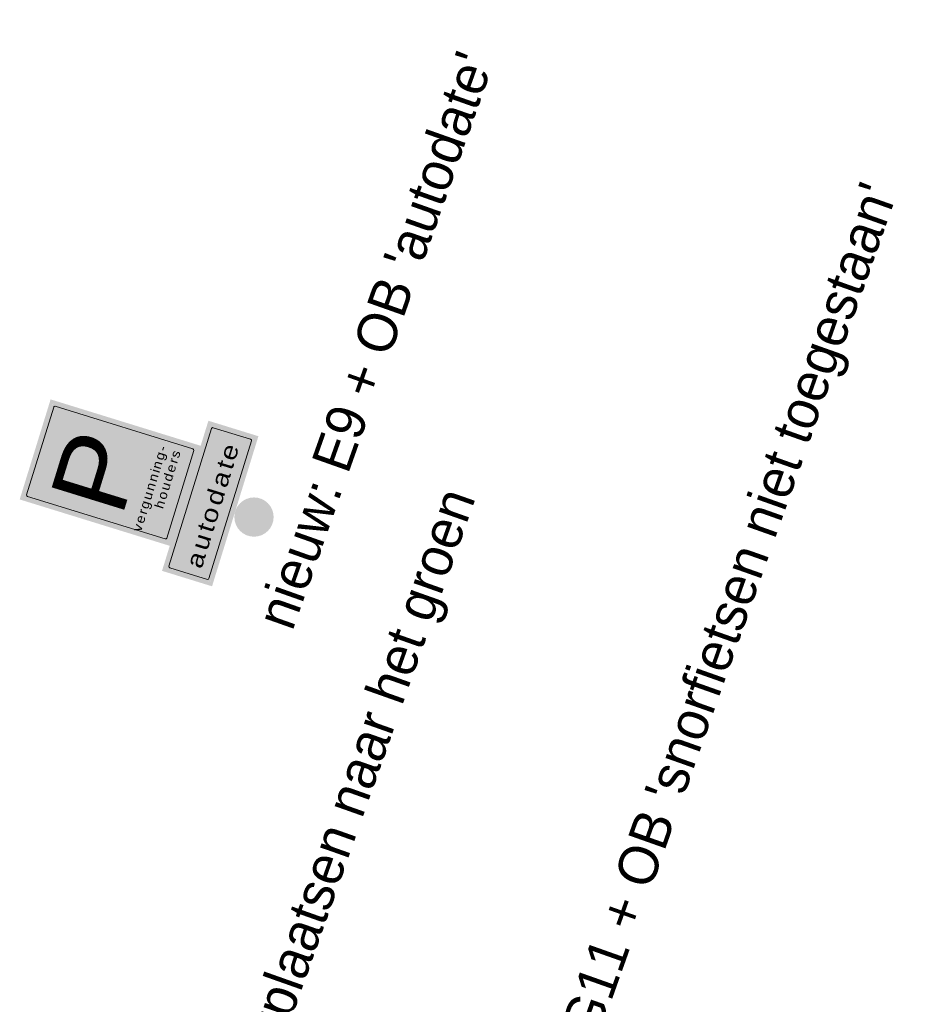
# Model space of a CAD drawing. Header units: metres. Extents: x 136326 to 138181, y 453212 to 454732.
# Tile 44 of 55: x 136703 to 136720, y 454207 to 454226. Entities that reach past the tile are written whole.
import ezdxf

# ---------------------------------------------------------------- set-up
doc = ezdxf.new("R2010")
doc.units = ezdxf.units.M
doc.layers.add('-DR-nw-inr-bebording-txt', color=2, linetype='Continuous')
doc.layers.add('mob_bebording', color=7, linetype='Continuous', lineweight=0)
doc.styles.add('eurostile', font='txt')
doc.styles.add('Style-Verkeersborden', font='Verkeersborden.shx')

# ---------------------------------------------------------------- blocks, each defined once
blk = doc.blocks.new('bord_OB-L-WG-1R')
at = {"layer": 'mob_bebording', "linetype": 'Continuous', "lineweight": 0}
h = blk.add_hatch(color=254, dxfattribs=at)
h.paths.add_polyline_path([(0.2999999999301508, -0.2000000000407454), (-0.2999999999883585, -0.19999999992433), (-0.3000000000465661, 5.820766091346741e-11), (5.820766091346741e-11, -2.91038304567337e-11), (0.3000000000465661, -2.91038304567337e-11)])
h.paths.add_polyline_path([(-0.2899999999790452, -0.1749999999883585), (-0.2899999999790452, -0.02499999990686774, -0.414213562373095), (-0.2750000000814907, -0.009999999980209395), (0.2749999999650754, -0.01000000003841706, -0.414213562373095), (0.2899999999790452, -0.02500000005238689), (0.2899999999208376, -0.1750000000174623, -0.414213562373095), (0.2749999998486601, -0.1900000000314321), (-0.2749999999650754, -0.1899999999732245, -0.414213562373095)], flags=17)
h = blk.add_hatch(color=7, dxfattribs=at)
h.paths.add_polyline_path([(-0.2750000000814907, -0.1899999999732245), (0.2749999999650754, -0.1900000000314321, 0.414213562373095), (0.2899999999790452, -0.1750000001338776), (0.2899999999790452, -0.02500000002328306, 0.414213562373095), (0.2749999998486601, -0.01000000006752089), (-0.2749999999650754, -0.009999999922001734, 0.414213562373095), (-0.2899999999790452, -0.02500000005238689), (-0.2899999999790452, -0.1750000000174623, 0.414213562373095)])
h.paths.add_polyline_path([(-0.279999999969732, -0.1750000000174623), (-0.279999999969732, -0.02499999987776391, -0.414213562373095), (-0.2750000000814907, -0.01999999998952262), (0.2750000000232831, -0.02000000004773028, -0.414213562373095), (0.279999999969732, -0.02499999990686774), (0.2799999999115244, -0.1750000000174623, -0.414213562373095), (0.2749999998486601, -0.1799999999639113), (-0.2749999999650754, -0.1799999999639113, -0.414213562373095)])
h = blk.add_hatch(color=254, dxfattribs=at)
edge = h.paths.add_edge_path()
edge.add_line((-0.2750000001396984, -0.1799999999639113), (0.2749999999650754, -0.1800000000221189))
edge.add_arc((0.2749999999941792, -0.1750000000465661), 0.004999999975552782, 269.9999996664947, 359.9999996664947)
edge.add_line((0.279999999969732, -0.17500000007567), (0.279999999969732, -0.02500000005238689))
edge.add_arc((0.2749999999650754, -0.02500000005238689), 0.005000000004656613, 0, 90)
edge.add_line((0.2749999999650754, -0.02000000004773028), (-0.2749999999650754, -0.01999999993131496))
edge.add_arc((-0.2749999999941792, -0.02500000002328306), 0.005000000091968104, 89.99999966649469, 179.9999996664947)
edge.add_line((-0.2800000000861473, -0.02499999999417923), (-0.2800000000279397, -0.1749999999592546))
edge.add_arc((-0.2750000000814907, -0.1750000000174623), 0.004999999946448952, 179.9999993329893, 269.9999993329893)
at = {"layer": 'mob_bebording', "color": 254, "linetype": 'Continuous', "lineweight": 0, "flags": 128}
blk.add_lwpolyline([(-0.2750000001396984, -0.1799999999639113), (0.2749999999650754, -0.1800000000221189, 0.414213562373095), (0.279999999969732, -0.17500000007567), (0.279999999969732, -0.02500000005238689, 0.414213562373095), (0.2749999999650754, -0.02000000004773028), (-0.2749999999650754, -0.01999999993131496, 0.414213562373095), (-0.2800000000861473, -0.02499999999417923), (-0.2800000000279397, -0.1749999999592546, 0.414213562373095)], format="xyb", close=True, dxfattribs=at)
at = {"layer": 'mob_bebording', "color": 7, "linetype": 'Continuous', "lineweight": 0, "insert": (5.820766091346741e-11, -0.110833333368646), "char_height": 0.06499999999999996, "attachment_point": 5, "line_spacing_factor": 0.84, "style": 'Style-Verkeersborden'}
blk.add_mtext('\\H1x;\\W1.23077;\\T1.205;autodate', dxfattribs=at)
blk = doc.blocks.new('bord_E09')
at = {"layer": 'mob_bebording', "linetype": 'Continuous', "lineweight": 0}
h = blk.add_hatch(color=170, dxfattribs=at)
h.paths.add_polyline_path([(5.820766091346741e-11, 2.91038304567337e-11), (-0.2000000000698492, 1.455191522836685e-10), (-0.2000000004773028, 0.6000000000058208), (0.1999999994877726, 0.6000000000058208), (0.2000000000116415, 2.91038304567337e-11)])
h.paths.add_polyline_path([(-0.1750000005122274, 0.5900000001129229), (0.1749999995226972, 0.5900000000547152, -0.414213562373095), (0.189999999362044, 0.5750000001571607), (0.189999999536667, 0.02500000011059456, -0.414213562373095), (0.1749999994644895, 0.01000000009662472), (-0.1750000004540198, 0.009999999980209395, -0.414213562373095), (-0.1900000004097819, 0.02500000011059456), (-0.1900000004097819, 0.5749999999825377, -0.414213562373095)], flags=17)
h = blk.add_hatch(color=254, dxfattribs=at)
h.paths.add_polyline_path([(-0.1750000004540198, 0.5899999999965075, 0.414213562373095), (-0.1900000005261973, 0.575000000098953), (-0.1900000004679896, 0.02499999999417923, 0.414213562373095), (-0.1750000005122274, 0.01000000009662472), (0.1749999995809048, 0.01000000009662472, 0.414213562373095), (0.189999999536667, 0.02500000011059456), (0.1899999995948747, 0.575000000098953, 0.414213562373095), (0.1749999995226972, 0.5900000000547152)])
h.paths.add_polyline_path([(0.1749999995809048, 0.5800000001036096, -0.414213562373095), (0.1799999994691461, 0.575000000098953), (0.1799999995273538, 0.02500000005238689, -0.414213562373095), (0.1749999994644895, 0.02000000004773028), (-0.1750000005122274, 0.01999999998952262, -0.414213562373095), (-0.180000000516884, 0.02500000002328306), (-0.1800000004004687, 0.5750000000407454, -0.414213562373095), (-0.1750000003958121, 0.5800000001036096)])
h = blk.add_hatch(color=170, dxfattribs=at)
edge = h.paths.add_edge_path()
edge.add_line((-0.1800000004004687, 0.575000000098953), (-0.1800000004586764, 0.02500000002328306))
edge.add_arc((-0.1750000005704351, 0.0249999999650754), 0.004999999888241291, 179.9999993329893, 269.9999993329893)
edge.add_line((-0.1750000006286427, 0.02000000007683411), (0.1749999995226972, 0.02000000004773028))
edge.add_arc((0.1749999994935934, 0.02500000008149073), 0.005000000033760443, 270.0000003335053, 360.0000003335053)
edge.add_line((0.1799999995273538, 0.02500000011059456), (0.1799999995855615, 0.5750000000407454))
edge.add_arc((0.1749999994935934, 0.5750000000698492), 0.005000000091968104, 359.9999996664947, 449.9999996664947)
edge.add_line((0.1749999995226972, 0.5800000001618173), (-0.1750000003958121, 0.5799999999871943))
edge.add_arc((-0.1750000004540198, 0.5750000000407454), 0.004999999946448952, 89.99999933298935, 179.9999993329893)
at = {"layer": 'mob_bebording', "color": 5, "linetype": 'Continuous', "lineweight": 0, "flags": 128}
blk.add_lwpolyline([(-0.1800000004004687, 0.575000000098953), (-0.1800000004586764, 0.02500000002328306, 0.414213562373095), (-0.1750000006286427, 0.02000000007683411), (0.1749999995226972, 0.02000000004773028, 0.414213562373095), (0.1799999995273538, 0.02500000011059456), (0.1799999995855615, 0.5750000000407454, 0.414213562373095), (0.1749999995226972, 0.5800000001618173), (-0.1750000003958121, 0.5799999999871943, 0.414213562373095)], format="xyb", close=True, dxfattribs=at)
at = {"layer": 'mob_bebording', "color": 254, "linetype": 'Continuous', "lineweight": 0, "style": 'Style-Verkeersborden'}
for s, insert, char_height, attachment_point, line_spacing_factor in [('\\H1x;\\W1.10345;\\T1.000;P', (-0.01207031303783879, 0.3516666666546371), 0.2899999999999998, 5, 0.6), ('\\H1x;\\W1.14286;\\T1.215;vergunning-\\Phouders', (0.159999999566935, 0.1550000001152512), 0.03499999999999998, 3, 0.9300000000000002)]:
    blk.add_mtext(s, dxfattribs=dict(at, insert=insert, char_height=char_height, attachment_point=attachment_point, line_spacing_factor=line_spacing_factor))

msp = doc.modelspace()

# ---------------------------------------------------------------- hatches: boundary and pattern name
at = {"layer": 'mob_bebording', "linetype": 'Continuous', "lineweight": 0}
h = msp.add_hatch(color=251, dxfattribs=at)
edge = h.paths.add_edge_path(flags=0)
edge.add_arc((136707.7765154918, 454216.1319489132), 0.375, 0, 360)

# ---------------------------------------------------------------- block references
at = {"layer": 'mob_bebording', "color": 5, "linetype": 'Continuous', "lineweight": 0, "xscale": 5.000000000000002, "yscale": 5.000000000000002, "zscale": 5.000000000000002, "rotation": 72.82546741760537}
msp.add_blockref('bord_E09', (136706.4628271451, 454216.5379636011), dxfattribs=at)
at = {"layer": 'mob_bebording', "color": 254, "linetype": 'Continuous', "lineweight": 0, "xscale": 5, "yscale": 5, "zscale": 5, "rotation": 72.82546741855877}
msp.add_blockref('bord_OB-L-WG-1R', (136706.4628271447, 454216.5379636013), dxfattribs=at)

# ---------------------------------------------------------------- texts
at = {"layer": '-DR-nw-inr-bebording-txt', "style": 'eurostile'}
for s, p in [("nieuw: E9 + OB 'autodate'", (136708.5075309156, 454213.9362334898)), ("verwijderen: G11 + OB 'snorfietsen niet toegestaan'", (136712.4353480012, 454200.7686199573)), ('Bestaande bord verplaatsen naar het groen', (136705.5570225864, 454198.2660226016))]:
    msp.add_text(s, height=0.75, rotation=70.5, dxfattribs=at).set_placement(p)

doc.saveas('drawing.dxf')
